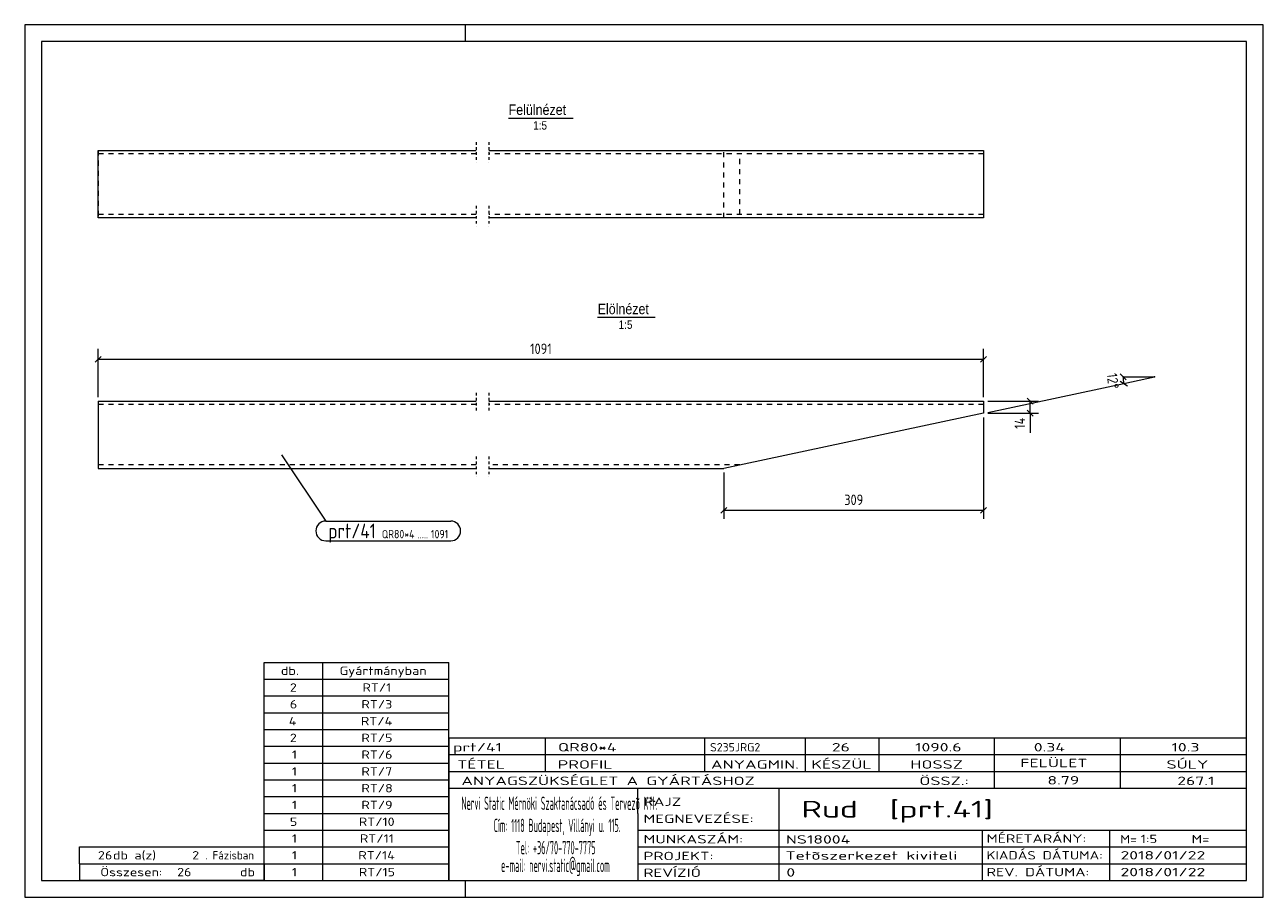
# Model space of a CAD drawing. Header units: millimetres. Extents: x 1 to 296, y 1 to 209.
import ezdxf

# ---------------------------------------------------------------- set-up
doc = ezdxf.new("R2010")
doc.units = ezdxf.units.MM
doc.header["$LTSCALE"] = 0.6
for name, pattern in [('XKITLINE00', [0]), ('XKITLINE01', [4, 1, -1, 1, -1]), ('XKITLINE02', [4, 2, -2])]:
    doc.linetypes.add(name, pattern=pattern)
for name, color, linetype, lineweight in [('DrawingSheet', 5, 'Continuous', 0), ('OtherObjectType', 1, 'Continuous', 0), ('Part', 2, 'Continuous', 0), ('PartMark', 3, 'Continuous', 0), ('Z-DIMENSIONS', 1, 'Continuous', 0)]:
    doc.layers.add(name, color=color, linetype=linetype, lineweight=lineweight)
doc.styles.add('ARIAL', font='ARIAL.TTF')
doc.styles.add('ISOCPEUR', font='ISOCPEUR.TTF')

msp = doc.modelspace()

# ---------------------------------------------------------------- linework, layer by layer
at = {"layer": 'DrawingSheet', "color": 2, "linetype": 'XKITLINE00', "lineweight": 0}
for p, q in [((296, 209), (1, 209)), ((1, 209), (1, 1)), ((106, 205), (106, 209)), ((296, 1), (296, 209)), ((106, 1), (106, 5)), ((1, 1), (296, 1))]:
    msp.add_line(p, q, dxfattribs=at)
at = {"layer": 'DrawingSheet', "color": 3, "linetype": 'XKITLINE00', "lineweight": 0}
for p, q in [((292, 205), (5, 205)), ((5, 205), (5, 5)), ((292, 5), (292, 205)), ((5, 5), (292, 5))]:
    msp.add_line(p, q, dxfattribs=at)
at = {"layer": 'OtherObjectType', "color": 6, "linetype": 'XKITLINE00', "lineweight": 0}
for p, q in [((116.25, 186.75), (131.64, 186.75)), ((137.46, 139.25), (151.17, 139.25))]:
    msp.add_line(p, q, dxfattribs=at)
at = {"layer": 'OtherObjectType', "color": 7, "linetype": 'XKITLINE00', "lineweight": 0}
for p, q in [((58, 57), (102, 57)), ((58, 53), (58, 57)), ((72, 53), (72, 57)), ((102, 53), (102, 57)), ((58, 53), (102, 53)), ((58, 49), (58, 53)), ((72, 49), (72, 53)), ((102, 49), (102, 53)), ((58, 49), (102, 49)), ((58, 45), (58, 49)), ((72, 45), (72, 49)), ((102, 45), (102, 49)), ((58, 45), (102, 45)), ((58, 41), (58, 45)), ((72, 41), (72, 45)), ((102, 41), (102, 45)), ((58, 41), (102, 41)), ((58, 37), (58, 41)), ((72, 37), (72, 41)), ((102, 37), (102, 41)), ((102, 39), (292, 39)), ((102, 39), (102, 35)), ((102, 39), (292, 39)), ((125, 35), (125, 39)), ((163, 35), (163, 39)), ((187, 35), (187, 39)), ((204.5, 35), (204.5, 39)), ((232, 35), (232, 39)), ((262, 35), (262, 39)), ((292, 35), (292, 39)), ((58, 37), (102, 37)), ((58, 33), (58, 37)), ((72, 33), (72, 37)), ((102, 33), (102, 37)), ((58, 33), (102, 33)), ((58, 29), (58, 33)), ((72, 29), (72, 33)), ((102, 35), (292, 35)), ((102, 35), (102, 5)), ((102, 35), (292, 35)), ((102, 29), (102, 33)), ((125, 31), (125, 35)), ((163, 31), (163, 35)), ((187, 31), (187, 35)), ((204.5, 31), (204.5, 35)), ((232, 31), (232, 35)), ((262, 31), (262, 35)), ((292, 31), (292, 35)), ((102, 31), (292, 31)), ((232, 27), (232, 31)), ((262, 27), (262, 31)), ((292, 27), (292, 31)), ((58, 29), (102, 29)), ((58, 25), (58, 29)), ((72, 25), (72, 29)), ((102, 25), (102, 29)), ((102, 27), (292, 27)), ((147, 21), (147, 27)), ((180.7, 17), (180.7, 27)), ((292, 21), (292, 27)), ((58, 25), (102, 25)), ((58, 21), (58, 25)), ((72, 21), (72, 25)), ((102, 21), (102, 25)), ((58, 21), (102, 21)), ((58, 17), (58, 21)), ((72, 17), (72, 21)), ((102, 17), (102, 21)), ((147, 21), (147, 5)), ((292, 17), (292, 21)), ((58, 17), (102, 17)), ((58, 13), (58, 17)), ((72, 13), (72, 17)), ((102, 13), (102, 17)), ((147, 17), (292, 17)), ((180.7, 5), (180.7, 17)), ((229.16, 13), (229.16, 17)), ((259.5, 5), (259.5, 17)), ((292, 13), (292, 17)), ((14, 9), (14, 13)), ((14, 13), (58, 13)), ((14, 13), (58, 13)), ((58, 9), (58, 13)), ((58, 13), (102, 13)), ((58, 9), (58, 13)), ((72, 9), (72, 13)), ((102, 9), (102, 13)), ((147, 13), (292, 13)), ((229.16, 5), (229.16, 13)), ((292, 9), (292, 13)), ((14, 9), (58, 9)), ((14, 9), (14, 5)), ((14, 9), (58, 9)), ((58, 9), (58, 5)), ((58, 9), (102, 9)), ((58, 5), (58, 9)), ((72, 5), (72, 9)), ((102, 5), (102, 9)), ((147, 9), (292, 9)), ((292, 5), (292, 9)), ((58, 5), (14, 5)), ((58, 5), (102, 5)), ((102, 5), (292, 5)), ((139.5, 5), (292, 5))]:
    msp.add_line(p, q, dxfattribs=at)
at = {"layer": 'Part', "color": 2, "linetype": 'XKITLINE01', "lineweight": 0}
for p, q in [((108.52, 181), (108.52, 176.2)), ((111.52, 181), (111.52, 176.2)), ((108.52, 165.8), (108.52, 161)), ((111.52, 165.8), (111.52, 161)), ((108.52, 121.25), (108.52, 116.45)), ((111.52, 121.25), (111.52, 116.45)), ((108.52, 106.05), (108.52, 101.24)), ((111.52, 106.05), (111.52, 101.24))]:
    msp.add_line(p, q, dxfattribs=at)
at = {"layer": 'Part', "color": 2, "linetype": 'XKITLINE00', "lineweight": 0}
for p, q in [((18.5, 179), (108.52, 179)), ((18.5, 163), (18.5, 179)), ((111.52, 179), (229.39, 179)), ((229.39, 179), (229.39, 163)), ((108.52, 163), (18.5, 163)), ((229.39, 163), (111.52, 163)), ((18.5, 119.25), (18.5, 103.25)), ((18.5, 119.25), (108.52, 119.25)), ((111.52, 119.25), (229.39, 119.25)), ((229.39, 119.25), (229.39, 116.4)), ((229.39, 116.4), (167.52, 103.25)), ((18.5, 103.25), (108.52, 103.25)), ((111.52, 103.25), (167.52, 103.25))]:
    msp.add_line(p, q, dxfattribs=at)
at = {"layer": 'Part', "color": 7, "linetype": 'XKITLINE02', "lineweight": 0}
for p, q in [((18.5, 179), (18.5, 163)), ((108.52, 178.2), (18.5, 178.2)), ((229.39, 178.2), (111.52, 178.2)), ((167.52, 163), (167.52, 179)), ((171.29, 163.8), (171.29, 178.2)), ((108.52, 163.8), (18.5, 163.8)), ((229.39, 163.8), (111.52, 163.8)), ((108.52, 118.45), (18.5, 118.45)), ((229.39, 118.45), (111.52, 118.45)), ((108.52, 104.05), (18.5, 104.05)), ((171.29, 104.05), (111.52, 104.05))]:
    msp.add_line(p, q, dxfattribs=at)
at = {"layer": 'PartMark', "color": 7, "linetype": 'XKITLINE00', "lineweight": 0}
for p, q in [((62.18, 106.5), (72.68, 90.67)), ((72.68, 90.67), (102.47, 90.67)), ((72.68, 85.97), (102.47, 85.97))]:
    msp.add_line(p, q, dxfattribs=at)
for centre, start, end in [((72.68, 88.32), 90, 270), ((102.47, 88.32), 270, 90)]:
    msp.add_arc(centre, 2.35, start, end, dxfattribs=at)
at = {"layer": 'Z-DIMENSIONS', "color": 7, "linetype": 'XKITLINE00', "lineweight": 0}
for p, q in [((19.21, 129.95), (17.79, 128.54)), ((18.5, 120.25), (18.5, 131.75)), ((230.1, 129.95), (228.68, 128.54)), ((229.39, 120.25), (229.39, 131.75)), ((18.5, 129.25), (229.39, 129.25)), ((261.92, 125.76), (263.33, 124.35)), ((261.95, 124.04), (263.63, 122.95)), ((262.63, 125.06), (270.13, 125.06)), ((262.79, 123.5), (270.13, 125.06)), ((230.37, 116.6), (262.79, 123.5)), ((230.39, 119.25), (242.5, 119.25)), ((239.79, 119.95), (241.21, 118.54)), ((240.5, 116.4), (240.5, 119.25)), ((229.39, 115.4), (229.39, 91.25)), ((230.39, 116.4), (242.5, 116.4)), ((239.79, 117.1), (241.21, 115.69)), ((240.5, 116.4), (240.5, 111.73)), ((240.5, 116.4), (240.5, 111.73)), ((167.52, 102.25), (167.52, 91.25)), ((168.23, 93.95), (166.81, 92.54)), ((167.52, 93.25), (229.39, 93.25)), ((230.1, 93.95), (228.68, 92.54))]:
    msp.add_line(p, q, dxfattribs=at)
msp.add_arc((270.13, 125.06), 7.5, 180, 192.0001, dxfattribs=at)
at = {"layer": 'Z-DIMENSIONS', "color": 3}
for p in [(18.5, 129.25), (229.39, 129.25), (240.5, 119.25), (240.5, 116.4), (167.52, 93.25), (229.39, 93.25)]:
    msp.add_point(p, dxfattribs=at)
at = {"layer": 'Z-DIMENSIONS', "color": 7}
for p in [(262.63, 125.06), (270.13, 125.06), (262.79, 123.5)]:
    msp.add_point(p, dxfattribs=at)

# ---------------------------------------------------------------- texts
at = {"layer": 'OtherObjectType', "color": 6, "style": 'ARIAL', "width": 0.85}
for s, height, p in [('Felülnézet', 2.5, (116.25, 187.5)), ('1:5', 2, (122.09, 184)), ('Elölnézet', 2.5, (137.46, 140)), ('1:5', 2, (142.46, 136.5))]:
    msp.add_text(s, height=height, dxfattribs=at).set_placement(p)
at = {"layer": 'OtherObjectType', "color": 7, "style": 'ISOCPEUR'}
for s, height, width, p in [('db.', 2, 1.211571, (62, 54)), ('Gyártmányban', 2, 1.211571, (76, 54)), ('2', 2, 1.211571, (64.14, 50)), ('RT/1', 2, 1.211571, (81.43, 50)), ('6', 2, 1.211571, (64.14, 46)), ('RT/3', 2, 1.211571, (81.18, 46)), ('4', 2, 1.211571, (63.9, 42)), ('RT/4', 2, 1.211571, (81.06, 42)), ('2', 2, 1.211571, (64.14, 38)), ('RT/5', 2, 1.211571, (81.18, 38)), ('1', 2, 1.211571, (64.63, 34)), ('RT/6', 2, 1.211571, (81.18, 34)), ('prt/41', 2, 1.525501, (103, 35.76)), ('QR80*4', 2, 1.525501, (128, 35.76)), ('S235JRG2', 2, 1.02, (164.22, 35.76)), ('26', 2, 1.525501, (193.24, 35.76)), ('1090.6', 2, 1.525501, (213.08, 35.76)), ('0.34', 2, 1.525501, (241.35, 35.76)), ('10.3', 2, 1.525501, (274.14, 35.76)), ('TÉTEL', 2, 1.525501, (104, 31.66)), ('PROFIL', 2, 1.525501, (127.96, 31.66)), ('ANYAGMIN.', 2, 1.525501, (164.47, 31.66)), ('KÉSZÜL', 2, 1.525501, (188.37, 31.66)), ('HOSSZ', 2, 1.525501, (211.96, 31.66)), ('FELÜLET', 2, 1.525501, (238.13, 32)), ('SÚLY', 2, 1.525501, (272.96, 31.66)), ('1', 2, 1.211571, (64.63, 30)), ('RT/7', 2, 1.211571, (81.18, 30)), ('ANYAGSZÜKSÉGLET A GYÁRTÁSHOZ', 2, 1.525501, (105, 27.75)), ('ÖSSZ.:', 2, 1.525501, (214.1, 27.75)), ('8.79', 2, 1.525501, (244.59, 27.88)), ('267.1', 2, 1.525501, (275.52, 27.75)), ('1', 2, 1.211571, (64.63, 26)), ('RT/8', 2, 1.211571, (81.18, 26)), ('1', 2, 1.211571, (64.63, 22)), ('RT/9', 2, 1.211571, (81.18, 22)), ('Nervi Static Mérnöki\xa0Szaktanácsadó\xa0és\xa0Tervezõ Kft.', 3.1765, 0.403093, (105, 21.82)), ('RAJZ', 2, 1.445, (148.38, 22.78)), ('Rud  [prt.41]', 4, 1.474651, (186, 20)), ('MEGNEVEZÉSE:', 2, 1.445, (148.38, 18.72)), ('5', 2, 1.211571, (64.14, 18)), ('RT/10', 2, 1.211571, (80.57, 18)), ('Cím:\xa01118 Budapest, Villányi u. 115.', 3.1765, 0.403093, (112.69, 16.53)), ('1', 2, 1.211571, (64.63, 14)), ('RT/11', 2, 1.211571, (80.82, 14)), ('MUNKASZÁM:', 2, 1.445, (148.38, 13.84)), ('NS18004', 2, 1.525501, (182.28, 13.78)), ('MÉRETARÁNY:', 2, 1.36, (230.1, 14)), ('M=', 2, 1.211571, (261.91, 13.84)), ('1:5', 2, 1.275, (266.79, 13.9)), ('M=', 2, 1.275, (278.95, 13.87)), ('26', 2, 1.211571, (18.43, 10)), ('db a(z)', 2, 1.211571, (22, 10)), ('2', 2, 1.211571, (40.86, 10)), ('. Fázisban', 2, 0.935, (44, 10)), ('1', 2, 1.211571, (64.63, 10)), ('RT/14', 2, 1.211571, (80.45, 10)), ('Tel:\xa0+36/70-770-7775', 3.1765, 0.403093, (117.97, 11.24)), ('PROJEKT:', 2, 1.445, (148.38, 9.84)), ('Tetõszerkezet kiviteli ', 2, 1.525501, (182.2, 9.94)), ('KIADÁS DÁTUMA:', 2, 1.275, (230.1, 10)), ('2018/01/22', 2, 1.525501, (262, 10)), ('e-mail:\xa0nervi.static@gmail.com', 3.1765, 0.403093, (114.45, 7)), ('Összesen:            db', 2, 1.211571, (19, 6)), ('26', 2, 1.211571, (37.29, 6)), ('1', 2, 1.211571, (64.63, 6)), ('RT/15', 2, 1.211571, (80.57, 6)), ('REVÍZIÓ', 2, 1.445, (148.38, 5.84)), ('0', 2, 1.525501, (182.41, 5.92)), ('REV. DÁTUMA:', 2, 1.36, (230.1, 6)), ('2018/01/22', 2, 1.525501, (262, 6))]:
    msp.add_text(s, height=height, dxfattribs=dict(at, width=width)).set_placement(p)
at = {"layer": 'PartMark', "color": 3, "style": 'ISOCPEUR', "width": 0.85}
msp.add_text('prt/41', height=3.5, dxfattribs=at).set_placement((73.28, 86.57))
at = {"layer": 'PartMark', "color": 4, "style": 'ISOCPEUR', "width": 0.85}
for s, p in [('QR80*4', (86.06, 86.57)), ('1091', (97.75, 86.57)), ('.....', (94.57, 86.57))]:
    msp.add_text(s, height=2, dxfattribs=at).set_placement(p)
at = {"layer": 'Z-DIMENSIONS', "color": 3, "style": 'ISOCPEUR', "width": 0.85}
for s, p in [('1091', (121.37, 130.5)), ('309', (196.2, 94.5))]:
    msp.add_text(s, height=2.5, dxfattribs=at).set_placement(p)
for s, rotation, p in [('12°', -84.0013, (258.73, 125.8)), ('14', 90.0002, (239.25, 112.67))]:
    msp.add_text(s, height=2.5, rotation=rotation, dxfattribs=at).set_placement(p)

doc.saveas('drawing.dxf')
